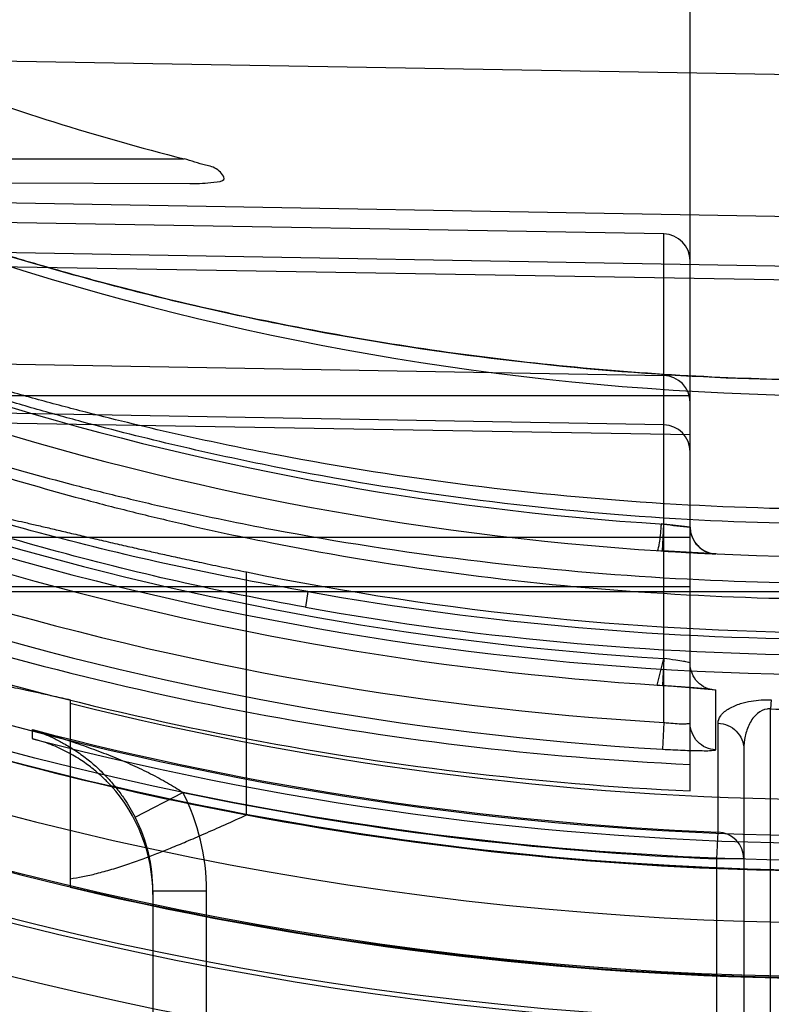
# Model space of a CAD drawing. Header units: millimetres. Extents: x 0 to 297, y 0 to 210.
# Tile 72 of 256: x 145.7313 to 145.8292, y 92.7543 to 92.8825. Entities that reach past the tile are written whole.
import ezdxf

# ---------------------------------------------------------------- set-up
doc = ezdxf.new("R2010")
doc.units = ezdxf.units.MM
doc.header["$LTSCALE"] = 16.335
doc.layers.get('0').update_dxf_attribs({"linetype": 'CONTINUOUS'})
for name, color, linetype in [('01_GLOBAL', 7, 'CONTINUOUS'), ('INTFCLR_144815', 7, 'CONTINUOUS'), ('INTFCLR_72935', 7, 'CONTINUOUS')]:
    doc.layers.add(name, color=color, linetype=linetype)

msp = doc.modelspace()

# ---------------------------------------------------------------- linework, layer by layer
at = {"color": 7, "linetype": 'Continuous'}
msp.add_circle((146.8548034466, 92.13446435), 2.66, dxfattribs=at)
at = {"color": 9, "linetype": 'Continuous'}
msp.add_arc((146.8548034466, 92.13446435), 2.6259090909, 92.9674534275, 177.0325465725, dxfattribs=at)
at = {"layer": '01_GLOBAL', "color": 7, "linetype": 'Continuous'}
msp.add_circle((146.8548034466, 92.13446435), 2.695, dxfattribs=at)
at = {"layer": 'INTFCLR_144815', "color": 9, "linetype": 'Continuous'}
msp.add_line((145.7608215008, 92.7789914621), (145.7608215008, 92.810622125), dxfattribs=at)
at = {"layer": 'INTFCLR_144815', "color": 6, "linetype": 'Continuous'}
msp.add_line((145.7378220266, 92.7939957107), (145.7378220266, 92.76956721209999), dxfattribs=at)
for radius in [0.4466793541, 0.4256665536]:
    msp.add_circle((145.8396077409, 93.1986600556), radius, dxfattribs=at)
for radius, start, end in [(0.6157754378, 313.9937911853, 154.5150993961), (0.5947754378, 312.9543589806, 154.5144414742), (0.4627266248, 45.0000000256, 314.9999999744), (0.4618985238, 44.999999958, 315.000000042), (0.461229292, 44.99999997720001, 315.0000000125), (0.4472794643, 47.86578076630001, 312.1342192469), (0.4408857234, 45.72777364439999, 314.2722263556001), (0.4268887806, 45.6663486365, 314.3336513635), (0.5947754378, 205.4855585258, 293.0456409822), (0.6157754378, 205.4849006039, 292.0062088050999), (0.4977333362, 259.4836750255, 310.0313711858), (0.3959554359, 258.5228250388, 281.4771749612), (0.427, 251.5461182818, 259.3673701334), (0.4177015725, 255.8961331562, 284.1038668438)]:
    msp.add_arc((145.8396077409, 93.1986600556), radius, start, end, dxfattribs=at)
at = {"layer": 'INTFCLR_144815', "color": 9, "linetype": 'Continuous'}
for centre, radius, start, end in [((145.8396077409, 93.1986600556), 0.4540564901, 52.5411294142, 307.4588705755), ((145.8396077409, 93.1986600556), 0.44073522, 45.7280221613, 314.2719778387), ((145.8396077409, 93.1986600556), 0.4337362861, 45.73034182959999, 314.2696581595), ((145.8396077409, 93.1986600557), 0.5830188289, 203.8266800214, 313.0809380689), ((145.8396077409, 93.1986600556), 0.590019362, 203.8278898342, 312.5732768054), ((145.8396077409, 93.1986600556), 0.6110177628, 203.8266800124, 319.1799903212), ((145.8396077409, 93.1986600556), 0.4750435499, 258.4596803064, 309.0091107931), ((145.8396077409, 93.1986600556), 0.4936200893, 259.4138369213, 309.1798196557), ((145.8396077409, 93.1986600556), 0.4971179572, 259.4138369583, 309.1798197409), ((145.8396077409, 93.1986600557), 0.4270000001, 259.3673701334, 280.6326298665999), ((145.8396077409, 93.1986600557), 0.4410000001, 256.6554351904, 283.3445647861)]:
    msp.add_arc(centre, radius, start, end, dxfattribs=at)
at = {"layer": 'INTFCLR_144815', "color": 6, "linetype": 'Continuous'}
for points, knots in [([(145.725869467, 92.8181828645), (145.726293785, 92.8183511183), (145.727084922, 92.81806428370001), (145.7281583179, 92.81791044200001), (145.7292161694, 92.8176771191), (145.730460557, 92.8174091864), (145.7318973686, 92.8170821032), (145.733518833, 92.8167074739), (145.7353170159, 92.8162868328), (145.7372773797, 92.8158271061), (145.7393915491, 92.8153315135), (145.7416323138, 92.8148103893), (145.7439094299, 92.8142850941), (145.7461038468, 92.8137855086), (145.7481634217, 92.813322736), (145.7502307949, 92.81286373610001), (145.7524906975, 92.81236984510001), (145.7550741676, 92.8118141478), (145.7578899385, 92.8112219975), (145.7598416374, 92.810821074), (145.7608215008, 92.810622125)], [0, 0, 0, 0, 0.0382780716, 0.06280512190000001, 0.0927930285, 0.1285269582, 0.1697539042, 0.2162944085, 0.2681051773, 0.3246108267, 0.3851500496, 0.4502018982, 0.5175332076, 0.5811207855, 0.6389311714, 0.6945524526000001, 0.7587092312, 0.8329162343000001, 0.9161533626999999, 1, 1, 1, 1]), ([(145.725869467, 92.7963003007), (145.7260946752, 92.7963925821), (145.7269176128, 92.7962223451), (145.7280360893, 92.7960875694), (145.729385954, 92.7958132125), (145.7307025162, 92.79554652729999), (145.732219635, 92.79522271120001), (145.7339261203, 92.794852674), (145.7358148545, 92.7944378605), (145.7371338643, 92.7941472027), (145.7378220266, 92.7939957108)], [0, 0, 0, 0, 0.0599072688, 0.1927376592, 0.2859155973, 0.3966802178, 0.5240392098, 0.6675367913, 0.8265561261, 1, 1, 1, 1]), ([(145.7378220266, 92.7706730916), (145.7383746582, 92.770747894), (145.7395323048, 92.7709466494), (145.7413387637, 92.7713630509), (145.7432943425, 92.77191127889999), (145.7453156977, 92.772559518), (145.7472803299, 92.773256), (145.7491398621, 92.77396063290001), (145.7510150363, 92.7747056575), (145.7530654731, 92.77555690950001), (145.7554128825, 92.776563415), (145.7580302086, 92.7777239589), (145.7598695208, 92.7785575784), (145.7608215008, 92.7789914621)], [0, 0, 0, 0, 0.068202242, 0.1435380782, 0.2266295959, 0.3165126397, 0.4030980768, 0.4815233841, 0.5596981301, 0.6498566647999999, 0.7530316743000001, 0.8720522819, 1, 1, 1, 1])]:
    msp.add_open_spline(points, degree=3, knots=knots, dxfattribs=at)
at = {"layer": 'INTFCLR_72935', "color": 6, "linetype": 'Continuous'}
for p, q in [((145.8186077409, 92.8511342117), (145.8186077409, 92.916714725)), ((145.8186077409, 92.81647409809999), (145.8151688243, 92.8168511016)), ((145.8186077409, 92.782109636), (145.8186077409, 92.79095082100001)), ((145.7329666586, 92.7889056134), (145.732900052, 92.78892295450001))]:
    msp.add_line(p, q, dxfattribs=at)
at = {"layer": 'INTFCLR_72935', "color": 9, "linetype": 'Continuous'}
for p, q in [((145.8396077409, 92.8752102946), (145.6650955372, 92.8782564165)), ((145.646373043, 92.86441005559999), (145.7526663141, 92.86441005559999)), ((145.6513763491, 92.86156710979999), (145.75342025, 92.86121090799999)), ((145.8396077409, 92.8567533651), (145.6602675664, 92.8598814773)), ((145.8151688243, 92.85463367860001), (145.6599595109, 92.85734286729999)), ((145.6586173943, 92.853491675), (145.8396077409, 92.85033478)), ((145.8151688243, 92.791036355), (145.8151688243, 92.85463367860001)), ((145.8396077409, 92.8484908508), (145.6554583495, 92.8516106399)), ((145.8186077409, 92.79095082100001), (145.8186077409, 92.8511342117)), ((145.6552551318, 92.83898101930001), (145.8151688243, 92.8361917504)), ((145.8186077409, 92.83357365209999), (145.7251601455, 92.83357365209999)), ((145.8151688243, 92.82977316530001), (145.6536446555, 92.8325905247)), ((145.8186077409, 92.82846123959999), (145.6505565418, 92.8313082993)), ((145.7258998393, 92.8151470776), (145.8186077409, 92.8151470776)), ((145.718065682, 92.8087284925), (145.8186077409, 92.8087284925)), ((145.7023326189, 92.8080789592), (145.8466077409, 92.8080789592)), ((145.7688173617, 92.8080789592), (145.7684828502, 92.80603003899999)), ((145.8219577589, 92.78745662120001), (145.8219548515, 92.7952244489)), ((145.8291938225, 92.79397110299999), (145.8291077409, 92.7927993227)), ((145.8291077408, 92.68697297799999), (145.8291077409, 92.79279932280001)), ((145.8151689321, 92.79103635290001), (145.8150210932, 92.7875447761)), ((145.8222512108, 92.7767527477), (145.8222512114, 92.7909205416)), ((145.732900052, 92.7889229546), (145.732900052, 92.7901010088)), ((145.8256077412, 92.7875501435), (145.8256077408, 92.69002921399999)), ((145.7462873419, 92.7787143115), (145.7525138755, 92.7819087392)), ((145.8221077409, 92.7732652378), (145.822251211, 92.7767527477)), ((145.8221077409, 92.67978327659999), (145.8221077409, 92.7732652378)), ((145.8256077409, 92.7732652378), (145.8221077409, 92.7732652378)), ((145.7486077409, 92.76909906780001), (145.7486077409, 92.6736600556)), ((145.7486077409, 92.76909906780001), (145.7556077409, 92.76909906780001)), ((145.7556077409, 92.668993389), (145.7556077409, 92.76909906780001))]:
    msp.add_line(p, q, dxfattribs=at)
at = {"layer": 'INTFCLR_72935', "color": 7, "linetype": 'Continuous'}
for p, q in [((145.8186077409, 92.81647409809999), (145.8148317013, 92.8168934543)), ((145.8150068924, 92.81335821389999), (145.8151688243, 92.8168511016)), ((145.8219806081, 92.81297625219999), (145.8150068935, 92.81335821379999)), ((145.8219806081, 92.81297625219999), (145.8150068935, 92.81335821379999)), ((145.8143360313, 92.79589843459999), (145.8151688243, 92.7993467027)), ((145.8151688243, 92.7993467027), (145.8150167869, 92.7958557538)), ((145.8219548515, 92.795224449), (145.8150167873, 92.79585575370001))]:
    msp.add_line(p, q, dxfattribs=at)
at = {"layer": 'INTFCLR_72935', "color": 6, "linetype": 'Continuous'}
for centre, radius, start, end in [((145.8396077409, 93.1986600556), 0.4224162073, 90, 270.0000000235), ((145.8396077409, 93.1986600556), 0.4014439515, 90, 270.0000000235), ((145.8383689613, 93.19842333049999), 0.3448330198, 249.7470830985, 255.6092353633), ((145.8393359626, 93.1986631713), 0.4118364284, 252.7321003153, 266.6152856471), ((145.8396060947, 93.1016651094), 0.3090441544, 268.0532648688, 270.000305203), ((145.7276032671, 92.7686432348), 0.0210044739, 359.9994414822, 42.3893530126), ((145.8396077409, 93.1986600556), 0.4269039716, 256.9368400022, 270.0000000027)]:
    msp.add_arc(centre, radius, start, end, dxfattribs=at)
at = {"layer": 'INTFCLR_72935', "color": 9, "linetype": 'Continuous'}
for centre, radius, start, end in [((145.8396077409, 93.1986600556), 0.3650864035, 236.8175561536, 270), ((145.8396077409, 93.1986600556), 0.3860864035, 240.8211786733, 269.9999999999), ((145.8151077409, 92.8511342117), 0.0035, 5.83e-08, 88.99999977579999), ((145.8151091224, 92.8326935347), 0.0034986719, 0.0212907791, 89.02226248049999), ((145.8395471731, 93.1986628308), 0.3825892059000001, 252.6035705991, 266.3466731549), ((145.8151091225, 92.8262749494), 0.0034986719, 0.0212932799, 89.0222649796), ((145.8221077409, 92.81647409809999), 0.0035, 179.9999999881, 267.3783017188), ((145.8398139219, 93.19866283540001), 0.4000759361, 253.4572210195, 266.468283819), ((145.8398745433, 93.1986602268), 0.4035707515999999, 253.4574954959, 266.4686572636), ((145.8392698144, 93.19863537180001), 0.4083111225, 252.7319313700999, 266.6160883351), ((145.8382778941, 93.1985414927), 0.4134514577, 250.8036859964, 267.2730962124), ((145.838643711, 93.1985408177), 0.3966562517, 259.8609639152, 270.1392513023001), ((145.8383289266, 93.1985432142), 0.4169002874, 250.8037403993, 267.2886501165), ((145.8386765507, 93.1985522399), 0.3987490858, 259.8611195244, 270.1338017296), ((145.8396077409, 93.1986600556), 0.4222641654, 255.3624428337, 267.6442799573), ((145.8396077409, 93.1986600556), 0.4234040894, 255.4082727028, 270), ((145.7275450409, 92.769099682), 0.0280626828, 359.9987461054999, 27.1579053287), ((145.8396077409, 93.19866005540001), 0.4257546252, 258.1960507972, 267.6442799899), ((145.7275277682, 92.7690995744), 0.0210799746, 359.9986232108, 27.1362418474), ((145.8221130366, 92.7732604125), 0.0034948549, 0.079110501, 87.7342710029)]:
    msp.add_arc(centre, radius, start, end, dxfattribs=at)
at = {"layer": 'INTFCLR_72935', "color": 7, "linetype": 'Continuous'}
for centre, radius, start, end in [((145.8279275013, 92.9173591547), 0.1013146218, 262.7654625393, 264.7219967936), ((145.8403732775, 93.2132131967), 0.4006594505, 266.2725871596, 267.3641363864)]:
    msp.add_arc(centre, radius, start, end, dxfattribs=at)
at = {"layer": 'INTFCLR_72935', "color": 9, "linetype": 'Continuous'}
for points, knots in [([(145.6650955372, 92.8782564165), (145.6661011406, 92.8777291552), (145.6676218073, 92.87694080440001), (145.6697362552, 92.87586330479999), (145.6721803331, 92.87463332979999), (145.6748565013, 92.87331593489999), (145.6777292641, 92.8719353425), (145.68089289, 92.8704416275), (145.6841768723, 92.8689345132), (145.6875624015, 92.86742626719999), (145.6910851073, 92.8658892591), (145.6974295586, 92.8632094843), (145.7067383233, 92.8595380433), (145.7162748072, 92.85613028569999), (145.7240816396, 92.8535559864), (145.7320176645, 92.8510845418), (145.7420524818, 92.8482326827), (145.7542225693, 92.8452087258), (145.7705493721, 92.8417250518), (145.7910951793, 92.8383978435), (145.815513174, 92.8360749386), (145.8317080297, 92.8355723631), (145.8396077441, 92.83557283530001)], [0, 0, 0, 0, 0.0187784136, 0.0283277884, 0.0392482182, 0.0640293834, 0.0776580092, 0.09196060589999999, 0.1218891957, 0.1374137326, 0.153256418, 0.1854526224, 0.251312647, 0.3187201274, 0.3529062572, 0.3872583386, 0.456181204, 0.5254040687, 0.5946131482, 0.7322372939, 0.8693511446, 1, 1, 1, 1]), ([(145.8396077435, 92.8168454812), (145.8314553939, 92.81685087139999), (145.8147603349, 92.8173953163), (145.7896348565, 92.8198619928), (145.7685483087, 92.8233562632), (145.7518221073, 92.82698208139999), (145.7414188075, 92.8295957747), (145.7331455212, 92.8318894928), (145.7249531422, 92.8343032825), (145.7148702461, 92.8375365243), (145.7030172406, 92.8417443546), (145.6933746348, 92.8454911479), (145.6858905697, 92.8485775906), (145.6805272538, 92.8508685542), (145.6762143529, 92.852767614), (145.6729054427, 92.85425128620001), (145.6698737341, 92.85562349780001), (145.6670352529, 92.8569213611), (145.6646895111, 92.857989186), (145.6635055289, 92.8585224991), (145.6624849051, 92.85897787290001), (145.6614354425, 92.8594331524), (145.6603220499, 92.8599003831), (145.6598067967, 92.8600573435), (145.6593386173, 92.86020807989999), (145.6593178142, 92.8601274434)], [0, 0, 0, 0, 0.1307897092, 0.2677697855, 0.4047495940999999, 0.4734241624, 0.5423054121, 0.5768037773, 0.611155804, 0.6793183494, 0.7466483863, 0.8129134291, 0.8452601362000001, 0.8765233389, 0.9064770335, 0.9208618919, 0.9347014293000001, 0.959863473, 0.9709448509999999, 0.9760316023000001, 0.9807221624, 0.9887877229, 0.9948915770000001, 0.9986639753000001, 1, 1, 1, 1]), ([(145.8396077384, 92.8187616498), (145.8314883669, 92.8187666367), (145.8148772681, 92.8192827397), (145.7898825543, 92.8216223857), (145.7689100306, 92.8249374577), (145.7522718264, 92.8283798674), (145.7419242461, 92.8308618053), (145.7336949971, 92.8330405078), (145.7255491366, 92.83533275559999), (145.7155235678, 92.8384036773), (145.7037354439, 92.8424021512), (145.6941434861, 92.84596419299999), (145.6866986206, 92.8488990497), (145.6813643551, 92.8510773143), (145.6770744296, 92.8528832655), (145.6737831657, 92.8542942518), (145.6707678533, 92.8555991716), (145.6679444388, 92.85683349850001), (145.6656112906, 92.85784902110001), (145.6644336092, 92.8583561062), (145.6634184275, 92.8587893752), (145.6623733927, 92.8592212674), (145.6612677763, 92.8596687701), (145.6607512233, 92.8598117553), (145.6602892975, 92.85996150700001), (145.6602675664, 92.8598814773)], [0, 0, 0, 0, 0.131349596, 0.2686565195, 0.4058580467, 0.4745887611, 0.5434829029, 0.5779698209, 0.612297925, 0.6803743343, 0.7475662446, 0.8136422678, 0.8458776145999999, 0.8770217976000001, 0.9068518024, 0.9211743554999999, 0.9349525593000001, 0.9600013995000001, 0.9710336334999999, 0.9760984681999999, 0.9807694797, 0.9888041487, 0.994889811, 0.9986584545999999, 1, 1, 1, 1]), ([(145.8396077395, 92.8355728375), (145.8342519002, 92.83557698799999), (145.8232950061, 92.83580179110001), (145.806782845, 92.8368646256), (145.7901089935, 92.83867851), (145.7735418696, 92.841222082), (145.7570846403, 92.8445034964), (145.7448441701, 92.8475067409), (145.7367398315, 92.84975324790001), (145.7313704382, 92.8513029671), (145.7247266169, 92.8533354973), (145.7168588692, 92.8559352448), (145.711672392, 92.857771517), (145.7091062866, 92.85872731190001)], [0, 0, 0, 0, 0.1206088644, 0.2467093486, 0.3724880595, 0.4981837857, 0.6240325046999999, 0.7502704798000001, 0.7818918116, 0.8134145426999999, 0.8761180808, 0.9383352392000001, 1, 1, 1, 1]), ([(145.6576750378, 92.85373372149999), (145.6576495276, 92.8536340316), (145.6580569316, 92.8533753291), (145.6585699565, 92.85293997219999), (145.6596449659, 92.8522835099), (145.6606943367, 92.8516391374), (145.6617116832, 92.85104483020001), (145.6628947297, 92.850364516), (145.6652410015, 92.8490518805), (145.6681026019, 92.8475209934), (145.6711680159, 92.8459403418), (145.6745188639, 92.8442554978), (145.6789039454, 92.8421318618), (145.6843499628, 92.8396200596), (145.6919070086, 92.8363023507), (145.7016489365, 92.8323390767), (145.7116273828, 92.8286863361), (145.7197804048, 92.82594287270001), (145.7280450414, 92.82332226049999), (145.7363921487, 92.8209139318), (145.744808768, 92.8187198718), (145.7532582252, 92.81667185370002), (145.7680637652, 92.81348259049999), (145.7893586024, 92.8100120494), (145.8146569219, 92.8076003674), (145.8314315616, 92.80708582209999), (145.839607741, 92.80709128)], [0, 0, 0, 0, 0.0016246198, 0.0057382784, 0.0122045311, 0.0206242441, 0.0254881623, 0.0307532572, 0.0421856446, 0.06792157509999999, 0.0819920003, 0.0966359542, 0.1271351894, 0.1589098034, 0.1913167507, 0.2574313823, 0.3249183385, 0.3590434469, 0.3932372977, 0.4617975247, 0.4961704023, 0.5305546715, 0.5990535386, 0.7352415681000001, 0.8709143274, 1, 1, 1, 1]), ([(145.6586173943, 92.853491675), (145.658591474, 92.8533954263), (145.6590010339, 92.853149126), (145.6595059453, 92.85273503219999), (145.6605772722, 92.85211024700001), (145.6616194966, 92.8514971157), (145.6626311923, 92.85093156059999), (145.6638078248, 92.85028398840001), (145.6661420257, 92.8490343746), (145.6689878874, 92.8475777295), (145.6720360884, 92.8460740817), (145.6753693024, 92.8444708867), (145.6797312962, 92.8424504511), (145.6851478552, 92.840061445), (145.6926661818, 92.8369055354), (145.7023579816, 92.8331367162), (145.7122801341, 92.8296660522), (145.7203874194, 92.82705978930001), (145.7286093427, 92.82456955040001), (145.7369114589, 92.8222822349), (145.7452812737, 92.82019922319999), (145.7536867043, 92.8182545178), (145.7684185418, 92.8152263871), (145.7896008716, 92.8119346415), (145.8147708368, 92.8096484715), (145.8314635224, 92.8091617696), (145.8396077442, 92.80916763)], [0, 0, 0, 0, 0.001587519, 0.005652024, 0.0120574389, 0.0204079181, 0.0252346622, 0.0304611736, 0.041814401, 0.0673892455, 0.0813795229, 0.09594515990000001, 0.1262963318, 0.1579363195, 0.1902248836, 0.2561524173, 0.3235168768, 0.3576041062, 0.3917751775, 0.460332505, 0.4947236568, 0.5291384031, 0.5977314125, 0.7342178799, 0.8702910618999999, 1, 1, 1, 1]), ([(145.7684828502, 92.80603003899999), (145.7628878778, 92.80703058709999), (145.7517645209, 92.80927490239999), (145.7352843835, 92.81338662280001), (145.719076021, 92.8182483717), (145.7058160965, 92.82294871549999), (145.6966923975, 92.8266025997), (145.6915344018, 92.8287988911), (145.6864589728, 92.831051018), (145.6802841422, 92.8339667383), (145.6743002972, 92.837055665), (145.6697169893, 92.8396143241), (145.6664657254, 92.8415377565), (145.6634218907, 92.8434626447), (145.6606522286, 92.8453629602), (145.6582532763, 92.8471890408), (145.6563360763, 92.84889677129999), (145.6550462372, 92.8503556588), (145.6545291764, 92.8514041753), (145.6545291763, 92.85183868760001)], [0, 0, 0, 0, 0.1368680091, 0.2731479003, 0.4088782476, 0.5442043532, 0.6117611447, 0.6455181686, 0.6791986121, 0.7454685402, 0.8099256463, 0.8413136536, 0.871861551, 0.9008796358, 0.9280292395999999, 0.952698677, 0.9735151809, 0.9895366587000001, 1, 1, 1, 1]), ([(145.7688173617, 92.8080789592), (145.7632554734, 92.8090383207), (145.7521925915, 92.8111505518), (145.7358004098, 92.81505676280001), (145.7196781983, 92.81967235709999), (145.7064845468, 92.82413932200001), (145.6974029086, 92.8276120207), (145.6922727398, 92.8297047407), (145.6872227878, 92.83183929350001), (145.6810842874, 92.834614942), (145.6751285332, 92.83754894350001), (145.6705688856, 92.83998556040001), (145.6673335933, 92.84181239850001), (145.6643069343, 92.84364440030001), (145.6615514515, 92.845450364), (145.6591673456, 92.84718664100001), (145.6572584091, 92.8488093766), (145.6559830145, 92.85019135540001), (145.6554541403, 92.8511954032), (145.6554583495, 92.8516106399)], [0, 0, 0, 0, 0.137561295, 0.2744141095, 0.4105726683, 0.5461541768, 0.6137615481, 0.64752046, 0.6811904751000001, 0.7473830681, 0.8116887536, 0.8429640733, 0.87337893, 0.9022313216, 0.9291876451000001, 0.9536238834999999, 0.9741733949, 0.9898789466, 1, 1, 1, 1]), ([(145.8219548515, 92.7952244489), (145.8210864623, 92.79526239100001), (145.8193123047, 92.79604347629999), (145.8186077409, 92.797849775), (145.8186077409, 92.79871855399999)], [0, 0, 0, 0, 0.5001261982, 1, 1, 1, 1]), ([(145.822251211, 92.79092054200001), (145.8222512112, 92.79126845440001), (145.8225975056, 92.7920978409), (145.8237240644, 92.79293331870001), (145.8251088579, 92.7935015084), (145.8269518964, 92.7939229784), (145.8283128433, 92.7940010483), (145.8291938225, 92.79397110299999)], [0, 0, 0, 0, 0.1279263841, 0.306790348, 0.5029705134, 0.6758793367, 1, 1, 1, 1]), ([(145.8291077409, 92.7927993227), (145.8289519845, 92.7928097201), (145.8283378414, 92.79278711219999), (145.8272181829, 92.7922186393), (145.826271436, 92.79087449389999), (145.8257231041, 92.78924254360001), (145.8256077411, 92.7881104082), (145.8256077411, 92.78755014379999)], [0, 0, 0, 0, 0.0673648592, 0.2627905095, 0.5133187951, 0.7582229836, 1, 1, 1, 1]), ([(145.8151689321, 92.79103635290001), (145.8153930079, 92.7910097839), (145.8159859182, 92.7909457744), (145.8168516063, 92.79088226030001), (145.8177704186, 92.79083175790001), (145.8182097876, 92.7908818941), (145.8186077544, 92.7908799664), (145.8186077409, 92.7909508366)], [0, 0, 0, 0, 0.1956803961, 0.5141493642, 0.7714187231, 0.9385411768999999, 1, 1, 1, 1]), ([(145.8219577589, 92.787456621), (145.8210888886, 92.7874938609), (145.8193131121, 92.7882743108), (145.8186077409, 92.7900816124), (145.8186077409, 92.7909508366)], [0, 0, 0, 0, 0.5001276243, 1, 1, 1, 1]), ([(145.822251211, 92.79092054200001), (145.8231160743, 92.79088634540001), (145.8248720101, 92.7901637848), (145.8256077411, 92.78839385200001), (145.8256077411, 92.78755014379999)], [0, 0, 0, 0, 0.5063861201, 1, 1, 1, 1]), ([(145.732900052, 92.7901010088), (145.7347049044, 92.7896008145), (145.7373829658, 92.7887846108), (145.7404575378, 92.7877031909), (145.7421847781, 92.7870519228), (145.7438780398, 92.786381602), (145.7459313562, 92.7855034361), (145.7482931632, 92.784383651), (145.7504893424, 92.7832015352), (145.7518696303, 92.7823491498), (145.7525138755, 92.7819087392)], [0, 0, 0, 0, 0.2633396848, 0.3934024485, 0.458215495, 0.5228808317, 0.6494524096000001, 0.7721504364, 0.8902715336, 1, 1, 1, 1]), ([(145.732900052, 92.7901010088), (145.7333474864, 92.7899768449), (145.7342835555, 92.78960071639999), (145.7356525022, 92.7890175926), (145.7370706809, 92.7882759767), (145.7385141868, 92.78739919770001), (145.7399670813, 92.7863532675), (145.7414045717, 92.7851402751), (145.7427237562, 92.78383219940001), (145.7439031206, 92.78245252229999), (145.7451233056, 92.7807867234), (145.7458693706, 92.77952968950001), (145.7462873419, 92.7787143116)], [0, 0, 0, 0, 0.07731474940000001, 0.16745712, 0.2478292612, 0.3434992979, 0.4484662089, 0.5455552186, 0.6564036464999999, 0.7574001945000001, 0.8474386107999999, 1, 1, 1, 1]), ([(145.8150210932, 92.7875447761), (145.8154735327, 92.78751801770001), (145.8163619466, 92.7874704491), (145.8176463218, 92.7874160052), (145.8189176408, 92.7873723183), (145.8200410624, 92.78736702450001), (145.8210746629, 92.7873336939), (145.8215323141, 92.7874269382), (145.8219577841, 92.787385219), (145.8219577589, 92.787456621)], [0, 0, 0, 0, 0.1956729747, 0.3838460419, 0.5560432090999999, 0.7412667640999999, 0.881626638, 0.9691736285, 1, 1, 1, 1])]:
    msp.add_open_spline(points, degree=3, knots=knots, dxfattribs=at)
at = {"layer": 'INTFCLR_72935', "color": 6, "linetype": 'Continuous'}
for points, knots in [([(145.75342025, 92.86121090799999), (145.7539690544, 92.86120899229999), (145.7550671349, 92.8612147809), (145.7563689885, 92.861381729), (145.7584457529, 92.8615133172), (145.756974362, 92.8633074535), (145.7551174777, 92.86361650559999), (145.7536092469, 92.8641680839), (145.7526663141, 92.86441005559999)], [0, 0, 0, 0, 0.1552523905, 0.296776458, 0.4248215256, 0.5631050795, 0.7246106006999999, 1, 1, 1, 1]), ([(145.8186077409, 92.79871855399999), (145.8186539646, 92.79877170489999), (145.8181462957, 92.79891324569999), (145.8177315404, 92.7989869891), (145.8165194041, 92.79918201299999), (145.8156927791, 92.7992814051), (145.8151688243, 92.7993467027)], [0, 0, 0, 0, 0.06012544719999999, 0.2524304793, 0.5493018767, 1, 1, 1, 1]), ([(145.7431167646, 92.7828037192), (145.7427947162, 92.7831565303), (145.7420694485, 92.7838974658), (145.7408078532, 92.7850053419), (145.7392585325, 92.786143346), (145.7374100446, 92.78723940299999), (145.7352906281, 92.78820387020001), (145.7337607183, 92.7886999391), (145.7329666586, 92.7889056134)], [0, 0, 0, 0, 0.1193877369, 0.258887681, 0.4191751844, 0.599142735, 0.7949951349, 1, 1, 1, 1])]:
    msp.add_open_spline(points, degree=3, knots=knots, dxfattribs=at)
at = {"layer": 'INTFCLR_72935', "color": 7, "linetype": 'Continuous'}
for points, knots in [([(145.8148317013, 92.8168934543), (145.8148175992, 92.8166809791), (145.8147748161, 92.8160894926), (145.8146866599, 92.8152028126), (145.8145832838, 92.8142474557), (145.8144575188, 92.8137834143), (145.8143954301, 92.813396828), (145.8143264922, 92.8134010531)], [0, 0, 0, 0, 0.1801407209, 0.4992568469, 0.7704789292, 0.9415719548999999, 1, 1, 1, 1]), ([(145.8186077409, 92.81647409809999), (145.8186081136, 92.81560274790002), (145.8193386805, 92.81380043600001), (145.8211098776, 92.8130160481), (145.8219806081, 92.81297625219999)], [0, 0, 0, 0, 0.4999170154, 1, 1, 1, 1]), ([(145.8143360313, 92.79589843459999), (145.8147898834, 92.79587132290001), (145.8159040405, 92.795800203), (145.8174199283, 92.7957008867), (145.8188272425, 92.7955965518), (145.8198712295, 92.79551494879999), (145.8207020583, 92.7954299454), (145.8213790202, 92.7953739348), (145.8216882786, 92.7952866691), (145.821954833, 92.7952726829), (145.8219548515, 92.7952244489)], [0, 0, 0, 0, 0.1780985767, 0.4373949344, 0.5946776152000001, 0.7318287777, 0.8450384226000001, 0.9288398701, 0.9811059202, 1, 1, 1, 1])]:
    msp.add_open_spline(points, degree=3, knots=knots, dxfattribs=at)

doc.saveas('drawing.dxf')
